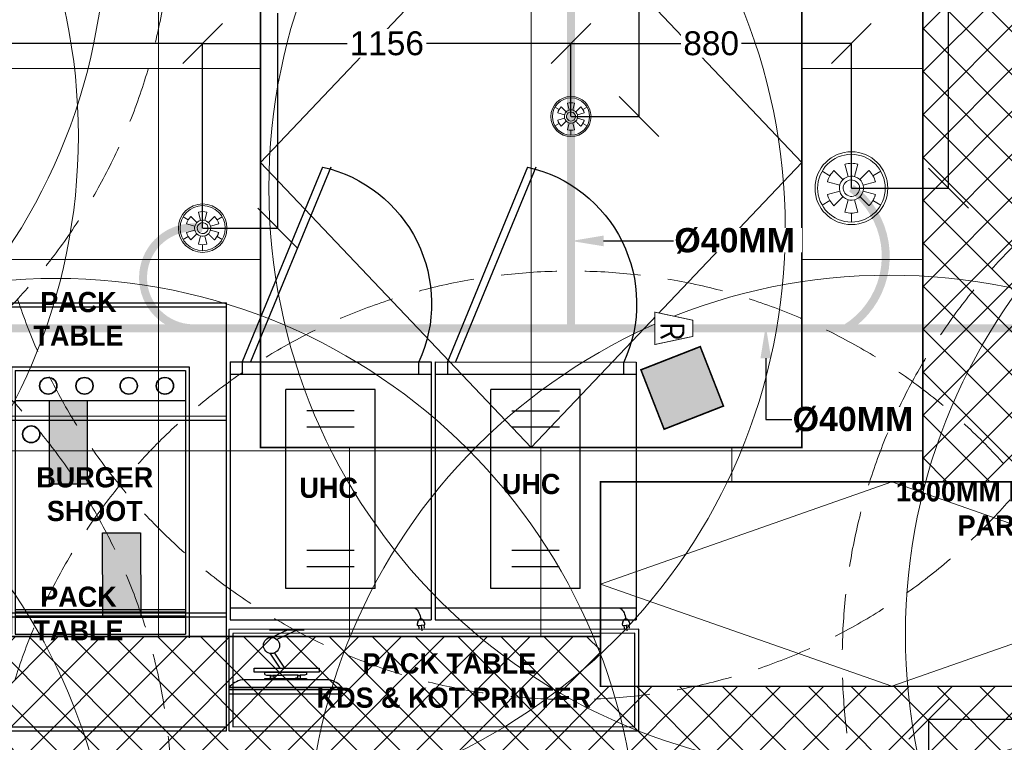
# Model space of a CAD drawing. Header units: millimetres. Extents: x -115221 to 194496, y -122556 to 375476.
# Tile 32 of 169: x 102924 to 106015, y -106040 to -103773. Entities that reach past the tile are written whole.
import ezdxf
from ezdxf import colors
from ezdxf.entities.mleader import LeaderData, LeaderLine
from ezdxf.math import Vec2, Vec3

# ---------------------------------------------------------------- set-up
doc = ezdxf.new("R2010")
doc.units = ezdxf.units.MM
doc.set_wipeout_variables(frame=1)
doc.header["$PDMODE"] = 3
doc.header["$PDSIZE"] = -100
doc.linetypes.add('DASHED', pattern=[0.75, 0.5, -0.25])
doc.linetypes.add('DASHED2', pattern=[0.375, 0.25, -0.125])
for name, color, linetype, lineweight in [('Ceiling', 6, 'Continuous', 13), ('FA-PENDANT SPRINKLER', 210, 'Continuous', 0), ('FA-PENDANT SPRINKLER COVERAGR AREA', 6, 'Continuous', 0), ('FA-SPRINKLER TEXT', 7, 'Continuous', 0), ('FA-UPRIGHT 79 DEG', 104, 'Continuous', 0), ('FA-UPRIGHT 79 DEG COVERAGE AREA', 124, 'Continuous', 0), ('FA-UPRIGHT SPRINKLER', 1, 'Continuous', 0), ('FA-UPRIGHT SPRINKLER COVERAGE AREA', 1, 'Continuous', 0), ('PENDENT SPRINKLER', 6, 'Continuous', 0), ('SPRINKLER DIM', 5, 'Continuous', 0), ('SPRINKLER FLEXIBLE PIPE', 5, 'Continuous', 0), ('SPRINKLER PIPE', 1, 'Continuous', 0)]:
    doc.layers.add(name, color=color, linetype=linetype, lineweight=lineweight)
for name, color, linetype in [('FUR R0', 8, 'Continuous'), ('WWDS CEILING', 8, 'Continuous'), ('WWDS FURNITURE LAYOUT', 8, 'Continuous')]:
    doc.layers.add(name, color=color, linetype=linetype)
doc.styles.add('Civil Dim', font='isocp.shx', dxfattribs={"height": 6})
doc.styles.add('har', font='GOTHICB.TTF')
doc.styles.get("Standard").update_dxf_attribs({"font": 'arial.ttf'})
doc.dimstyles.new('PLU DIM', dxfattribs={"dimtxt": 75, "dimasz": 125, "dimexe": 0.1, "dimexo": 0.1, "dimgap": 0.09, "dimtad": 0, "dimtoh": 1, "dimdec": 0, "dimzin": 0, "dimdsep": 46, "dimtxsty": 'Standard', "dimblk": 'OBLIQUE', "dimcen": 0.09, "dimclrd": 150, "dimclre": 150, "dimclrt": 1, "dimadec": 0, "dimazin": 0, "dimtfac": 1, "dimtdec": 0, "dimtofl": 0, "dimtmove": 1, "dimatfit": 3, "dimldrblk": 'OBLIQUE', "dimfxl": 1, "dimtfill": 1, "dimfrac": 1, "dimtolj": 1, "dimtzin": 0, "dimarcsym": 0})
pattern_1 = [(45, (-1707285.6, -2853039.39), (-67.351921, 67.351921), []), (135, (-1707285.6, -2853039.39), (-67.351921, -67.351921), [])]

# ---------------------------------------------------------------- blocks, each defined once
blk = doc.blocks.new('Hot Hold')
at = {"layer": 'FUR R0'}
for p, q in [((595.4, 16.2), (597.2, 34.2)), ((0, -802.7), (0, 0)), ((0, 0), (625.7, 0)), ((583.1, 17.5), (606.8, 15)), ((587.2, 17.1), (588.3, 27.1)), ((603.5, 15.4), (604.6, 25.5)), ((625.7, -802.7), (625.7, 0)), ((0, -37.9), (625.7, -37.9)), ((173.8, -98), (173.8, -717.4)), ((451.9, -98), (173.8, -98)), ((451.9, -98), (451.9, -717.4)), ((386.7, -165.1), (238.6, -165.1)), ((386.7, -215.6), (238.6, -215.6)), ((386.7, -599.7), (238.6, -599.7)), ((386.7, -650.2), (238.6, -650.2)), ((451.9, -717.4), (173.8, -717.4)), ((0, -764.8), (625.7, -764.8)), ((37.9, -802.7), (37.9, -764.8)), ((587.8, -764.8), (587.8, -802.7)), ((0, -802.7), (625.7, -802.7)), ((287.9, -1409.4), (37.9, -802.7)), ((313.2, -1409.4), (63.2, -802.7))]:
    blk.add_line(p, q, dxfattribs=at)
blk.add_lwpolyline([(606.8, 15, -0.063324), (605.1, 7.6, -0.07639), (602, 2, -0.107132), (597.4, -1.9, -0.14755), (593, -2.7, -0.14755), (588.9, -1, -0.107132), (585.2, 3.7, -0.07639), (583.3, 9.8, -0.063324), (583.1, 17.5, -0.063324)], format="xyb", dxfattribs=at)
for centre, radius, start, end in [((548.5, -2.3), 44.5, 306.852, 359.4417), ((191.3, -984.2), 436.1, 282.7991, 24.6016)]:
    blk.add_arc(centre, radius, start, end, dxfattribs=at)
blk = doc.blocks.new('wW')
at = {"layer": 'FUR R0'}
h = blk.add_hatch(color=256, dxfattribs=at)
h.dxf.hatch_style = 1
h.paths.add_polyline_path([(31531.51, -4490.81), (31536.21, -4490.81), (31536.21, -4501.19), (31531.51, -4501.19)])
h = blk.add_hatch(color=256, dxfattribs=at)
h.dxf.hatch_style = 1
h.paths.add_polyline_path([(31538.11, -4507.21), (31542.82, -4507.21), (31542.82, -4517.58), (31538.11, -4517.58)])
for p, q in [((31519.4, -4478.73), (31519.4, -4531.72)), ((31553.45, -4531.72), (31553.45, -4478.73)), ((31526.83, -4486.66), (31548.83, -4486.66)), ((31526.83, -4486.66), (31526.83, -4519.74)), ((31527.28, -4487.12), (31548.38, -4487.12)), ((31527.28, -4487.12), (31527.28, -4519.76)), ((31548.38, -4487.12), (31548.38, -4519.76)), ((31548.83, -4486.66), (31548.83, -4520.21)), ((31548.83, -4487.12), (31548.83, -4519.76)), ((31527.28, -4490.81), (31548.38, -4490.81)), ((31527.28, -4516.69), (31548.38, -4516.69)), ((31527.28, -4517.01), (31548.38, -4517.01)), ((31527.28, -4517.47), (31548.38, -4517.47)), ((31527.28, -4517.67), (31548.38, -4517.67)), ((31527.28, -4519.76), (31548.38, -4519.76))]:
    blk.add_line(p, q, dxfattribs=at)
for points in [[(31553.45, -4493.29), (31519.4, -4493.29), (31519.4, -4478.73), (31553.45, -4478.73)], [(31553.45, -4492.79), (31519.9, -4492.79), (31519.9, -4479.23), (31553.45, -4479.23)], [(31553.45, -4517.17), (31519.4, -4517.17), (31519.4, -4531.72), (31553.45, -4531.72)], [(31553.45, -4517.67), (31519.81, -4517.67), (31519.81, -4531.22), (31553.45, -4531.22)]]:
    blk.add_lwpolyline(points, dxfattribs=at)
for points in [[(31526.83, -4519.74), (31524.94, -4519.74), (31524.94, -4488.92), (31526.83, -4488.92)], [(31531.51, -4490.81), (31536.21, -4490.81), (31536.21, -4501.19), (31531.51, -4501.19)], [(31538.11, -4507.21), (31542.82, -4507.21), (31542.82, -4517.58), (31538.11, -4517.58)]]:
    blk.add_lwpolyline(points, close=True, dxfattribs=at)
for centre, radius in [((31531.37, -4489.01), 1.07), ((31531.37, -4489.01), 1.03), ((31535.86, -4489.01), 1.07), ((31535.86, -4489.01), 1.03), ((31541.34, -4489.01), 1.07), ((31541.34, -4489.01), 1.03), ((31545.83, -4489.01), 1.07), ((31545.83, -4489.01), 1.03), ((31529.26, -4495.01), 1.07), ((31529.26, -4495.01), 1.03)]:
    blk.add_circle(centre, radius, dxfattribs=at)
at = {"layer": 'FUR R0', "char_height": 2.5, "attachment_point": 9, "style": 'har'}
for s, insert, width in [('\\pxqc;{\\fCentury Gothic|b1|i0|c0|p34;\\C0;PACK TABLE}', (31544.93, -4484.05, 0), 19.6341), ('\\pxqc;{\\fCentury Gothic|b1|i0|c0|p34;BURGER SHOOT}', (31549.89, -4505.79, 0), 25.512), ('\\pxqc;{\\fCentury Gothic|b1|i0|c0|p34;\\C0;PACK TABLE}', (31544.93, -4520.54, 0), 19.6341)]:
    blk.add_mtext(s, dxfattribs=dict(at, insert=insert, width=width))
blk = doc.blocks.new('sd sd fsd')
at = {"layer": 'FUR R0'}
for p, q in [((-562151.56, -31360.39), (-562165.56, -31360.39)), ((-562165.56, -31360.39), (-562165.56, -31360.93)), ((-562151.56, -31360.93), (-562165.56, -31360.93)), ((-562165.56, -31360.93), (-562165.56, -31361.2)), ((-562165.56, -31360.93), (-562151.56, -31360.93)), ((-562151.56, -31360.93), (-562151.56, -31360.39)), ((-562151.56, -31361.2), (-562151.56, -31360.93)), ((-562165.56, -31361.2), (-562151.56, -31361.2)), ((-562163.95, -31362.14), (-562153.18, -31362.14)), ((-562161.15, -31362.14), (-562155.98, -31362.14)), ((-562161.15, -31362.3), (-562161.15, -31362.14)), ((-562155.98, -31362.14), (-562155.98, -31362.3)), ((-562162.7, -31363.08), (-562154.7, -31363.08)), ((-562162.7, -31363.58), (-562162.7, -31363.08)), ((-562155.98, -31362.3), (-562161.15, -31362.3)), ((-562161.15, -31362.79), (-562160.92, -31362.73)), ((-562161.15, -31363.08), (-562161.15, -31362.79)), ((-562155.98, -31363.08), (-562161.15, -31363.08)), ((-562160.92, -31362.73), (-562160.37, -31362.73)), ((-562160.42, -31362.3), (-562160.42, -31362.71)), ((-562159.79, -31362.3), (-562160.42, -31362.3)), ((-562160.42, -31362.71), (-562160.38, -31362.71)), ((-562160.38, -31362.66), (-562160.38, -31362.61)), ((-562160.38, -31362.61), (-562160.1, -31362.61)), ((-562160.31, -31362.66), (-562160.38, -31362.66)), ((-562160.38, -31362.71), (-562160.38, -31362.67)), ((-562160.38, -31362.67), (-562160.31, -31362.67)), ((-562160.37, -31362.65), (-562160.37, -31362.62)), ((-562160.37, -31362.62), (-562160.11, -31362.62)), ((-562160.3, -31362.65), (-562160.37, -31362.65)), ((-562160.37, -31362.73), (-562160.37, -31362.68)), ((-562160.37, -31362.68), (-562160.3, -31362.68)), ((-562160.31, -31362.67), (-562160.31, -31362.66)), ((-562160.3, -31362.68), (-562160.3, -31362.65)), ((-562160.11, -31362.65), (-562160.16, -31362.65)), ((-562160.16, -31362.65), (-562160.16, -31362.68)), ((-562160.16, -31362.68), (-562160.11, -31362.68)), ((-562160.1, -31362.66), (-562160.15, -31362.66)), ((-562160.15, -31362.66), (-562160.15, -31362.67)), ((-562160.15, -31362.67), (-562160.1, -31362.67)), ((-562160.11, -31362.62), (-562160.11, -31362.65)), ((-562160.11, -31362.68), (-562160.11, -31362.73)), ((-562160.11, -31362.73), (-562158.31, -31362.73)), ((-562160.1, -31362.61), (-562160.1, -31362.66)), ((-562160.1, -31362.67), (-562160.1, -31362.72)), ((-562160.1, -31362.72), (-562160.02, -31362.72)), ((-562160.02, -31362.72), (-562160.02, -31362.34)), ((-562160.02, -31362.34), (-562159.79, -31362.34)), ((-562159.79, -31362.34), (-562159.79, -31362.3)), ((-562157.01, -31362.73), (-562158.27, -31362.73)), ((-562157.33, -31362.34), (-562157.33, -31362.3)), ((-562157.33, -31362.3), (-562156.7, -31362.3)), ((-562157.11, -31362.34), (-562157.33, -31362.34)), ((-562157.11, -31362.72), (-562157.11, -31362.34)), ((-562157.02, -31362.72), (-562157.11, -31362.72)), ((-562156.74, -31362.61), (-562157.02, -31362.61)), ((-562157.02, -31362.61), (-562157.02, -31362.66)), ((-562157.02, -31362.66), (-562156.97, -31362.66)), ((-562156.97, -31362.67), (-562157.02, -31362.67)), ((-562157.02, -31362.67), (-562157.02, -31362.72)), ((-562156.75, -31362.62), (-562157.01, -31362.62)), ((-562157.01, -31362.62), (-562157.01, -31362.65)), ((-562157.01, -31362.65), (-562156.96, -31362.65)), ((-562156.96, -31362.68), (-562157.01, -31362.68)), ((-562157.01, -31362.68), (-562157.01, -31362.73)), ((-562156.97, -31362.66), (-562156.97, -31362.67)), ((-562156.96, -31362.65), (-562156.96, -31362.68)), ((-562156.82, -31362.68), (-562156.82, -31362.65)), ((-562156.82, -31362.65), (-562156.75, -31362.65)), ((-562156.75, -31362.68), (-562156.82, -31362.68)), ((-562156.81, -31362.67), (-562156.81, -31362.66)), ((-562156.81, -31362.66), (-562156.74, -31362.66)), ((-562156.74, -31362.67), (-562156.81, -31362.67)), ((-562156.75, -31362.65), (-562156.75, -31362.62)), ((-562156.75, -31362.73), (-562156.75, -31362.68)), ((-562156.21, -31362.73), (-562156.75, -31362.73)), ((-562156.74, -31362.66), (-562156.74, -31362.61)), ((-562156.74, -31362.71), (-562156.74, -31362.67)), ((-562156.7, -31362.71), (-562156.74, -31362.71)), ((-562156.7, -31362.3), (-562156.7, -31362.71)), ((-562155.98, -31362.79), (-562156.21, -31362.73)), ((-562155.98, -31362.79), (-562155.98, -31363.08)), ((-562154.7, -31363.08), (-562154.7, -31363.58)), ((-562154.7, -31363.58), (-562162.7, -31363.58)), ((-562157.18, -31365.44), (-562158.44, -31363.58)), ((-562156.6, -31365.41), (-562157.84, -31363.58)), ((-562159.94, -31368.27), (-562157.48, -31367.13)), ((-562158.75, -31368.27), (-562156.83, -31367.38)), ((-562160.86, -31368.27), (-562156.56, -31368.27)), ((-562160.86, -31368.27), (-562156.56, -31368.27))]:
    blk.add_line(p, q, dxfattribs=at)
blk.add_circle((-562156.82, -31366.38), 1, dxfattribs=at)
for centre, start, end in [((-562163.28, -31359.15), 221.9552, 257.5319), ((-562153.84, -31359.15), 282.4681, 318.0448)]:
    blk.add_arc(centre, 3.06, start, end, dxfattribs=at)
blk = doc.blocks.new('FUR R0')
at = {"layer": 'WWDS FURNITURE LAYOUT'}
h = blk.add_hatch(color=8, dxfattribs=at)
h.dxf.hatch_style = 1
h.paths.add_polyline_path([(-4054.7, -3188.9), (-4240.9, -3261.7), (-4313.7, -3075.4), (-4127.5, -3002.6)])
at = {"layer": 'WWDS FURNITURE LAYOUT', "color": 8, "lineweight": 70, "const_width": 5}
blk.add_lwpolyline([(-4054.7, -3188.9), (-4240.9, -3261.7), (-4313.7, -3075.4), (-4127.5, -3002.6)], close=True, dxfattribs=at)
at = {"layer": 'WWDS FURNITURE LAYOUT', "color": 8}
for points in [[(-4320.5, -3889.4), (-5607.2, -3889.5), (-5607.2, -4207.7), (-4320.4, -4207.5)], [(-4333.1, -3902), (-5594.5, -3902.2), (-5594.5, -4195), (-4333.1, -4194.8)]]:
    blk.add_lwpolyline(points, close=True, dxfattribs=at)
at = {"layer": 'WWDS FURNITURE LAYOUT', "color": 8, "linetype": 'Continuous', "lineweight": 25, "extrusion": (0, 0, -1), "xscale": 1.007964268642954, "yscale": 1.007964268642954, "zscale": -1.007964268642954, "rotation": 180.0080398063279}
for p in [(5603.4, -3859.8), (4959.7, -3859.9)]:
    blk.add_blockref('Hot Hold', p, dxfattribs=at)
at = {"layer": 'WWDS FURNITURE LAYOUT', "color": 8}
for name, p, xscale, yscale, zscale, rotation in [('wW', (-804985, 110483.9), 25.33333333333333, 25.33333333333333, 25.33333333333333, 0.008039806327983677), ('sd sd fsd', (-14284256.8, -800646.1, 0), 25.4, 25.4, 25.4, 180)]:
    blk.add_blockref(name, p, dxfattribs=dict(at, xscale=xscale, yscale=yscale, zscale=zscale, rotation=rotation))
at = {"layer": 'WWDS FURNITURE LAYOUT', "color": 8, "style": 'har'}
for s, height, rotation, p in [('UHC', 63.33, 359.992, (-5385.8, -3477, 0)), ('UHC', 63.33, 359.992, (-4750, -3465.1, 0)), ('1800MM HT. SS', 63.333, 0.008, (-3513.1, -3488.2, 0)), ('PARTITION', 63.33, 0.008, (-3319.6, -3595.3, 0)), ('PACK TABLE', 63.33, 0.008, (-5188, -4028.2)), ('KDS & KOT PRINTER', 63.333, 0.008, (-5331.7, -4135.4))]:
    blk.add_text(s, height=height, rotation=rotation, dxfattribs=at).set_placement(p)
blk = doc.blocks.new('A$C2c19c177')
at = {"layer": 'Ceiling', "transparency": 33554687}
h = blk.add_hatch(dxfattribs=at)
h.set_pattern_fill('ANSI37', color=8, scale=30)
h.set_pattern_definition(pattern_1)
h.paths.add_polyline_path([(-1855.7, -2778.3), (-3629, -2778.2), (-3629, -6476.6), (-2811.3, -6476), (-2811.5, -6379.4), (-3308.9, -6379.4), (-3309.7, -3084.9), (-1855.7, -3085)])
h = blk.add_hatch(dxfattribs=at)
h.set_pattern_fill('ANSI37', color=8, scale=30)
h.set_pattern_definition(pattern_1)
h.paths.add_polyline_path([(-5757.4, -7518.1), (-5557.4, -7518.1), (-5557.4, -7717.3), (-5757.4, -7717.3)], flags=16)
h.paths.add_polyline_path([(-7393.6, -8339.7), (-7393.6, -7382.6), (-7375.6, -7382.6), (-7375.6, -6961.9), (-4640.9, -6961.9), (-4640.9, -7118.1), (-2811.5, -7118.1), (-2811.5, -6379.3), (-150, -6379.4), (-150, -6401.3), (-3187.9, -8950.4), (-3610, -8950.5), (-3610, -8339.7)])
at = {"layer": 'Ceiling', "color": 8, "linetype": 'Continuous', "transparency": 33554610}
for p, q in [((-6028.4, -4107.1), (-6028.4, -6961.9)), ((-5707.7, -5179.7), (-8876, -5179.7)), ((-3629, -5179.7), (-4008.9, -5179.7)), ((-5707.7, -5779.7), (-7154.8, -5779.7)), ((-3629, -5779.7), (-4008.9, -5779.7)), ((-3629, -6379.7), (-7374.2, -6379.7)), ((-5428.4, -6368.9), (-5428.4, -6961.9)), ((-4828.4, -6368.9), (-4828.4, -6961.9)), ((-4228.4, -6368.9), (-4228.4, -6476.6))]:
    blk.add_line(p, q, dxfattribs=at)
at = {"layer": 'Ceiling', "color": 8, "const_width": 5}
blk.add_lwpolyline([(-1855.7, -2778.3), (-3629, -2778.1), (-3629, -6476.6), (-4640.9, -6476.6), (-4640.9, -6961.9), (-7375.6, -6961.9)], dxfattribs=at)
at = {"layer": 'Ceiling', "color": 8, "transparency": 33554687}
for points, const_width in [([(-1855.7, -2778.3), (-3629, -2778.2), (-3629, -6476.6), (-2811.3, -6476.6), (-2811.5, -6379.4), (-3309.4, -6379.4), (-3309.7, -3084.9), (-1855.7, -3085)], 1), ([(-7393.6, -8339.7), (-7393.6, -7382.6), (-7375.6, -7382.6), (-7375.6, -6961.9), (-4640.9, -6961.9), (-4640.9, -7118.1), (-2811.5, -7118.1), (-2811.5, -6379.3), (-150, -6379.4), (-150, -6401.3), (-3187.9, -8950.4), (-3610, -8950.5), (-3610, -8339.7)], 5)]:
    blk.add_lwpolyline(points, close=True, dxfattribs=dict(at, const_width=const_width))
at = {"layer": 'Ceiling', "color": 8, "const_width": 5}
blk.add_lwpolyline([(-5707.7, -6368.9), (-4008.9, -6368.9), (-4008.9, -4579.8), (-5707.7, -4579.8)], close=True, dxfattribs=at)
at = {"layer": 'Ceiling', "color": 8}
for points in [[(-4858.3, -4579.8), (-5707.7, -5474.4), (-4858.3, -6368.9)], [(-4858.3, -4579.8), (-4008.9, -5474.4), (-4858.3, -6368.9)], [(-4858.3, -4579.8), (-4858.3, -6368.9)], [(-4640.9, -6797.4), (-3726.1, -6476.6), (-2811.5, -6797.4)], [(-4640.9, -6797.4), (-3726.1, -7118.1), (-2811.5, -6797.4)]]:
    blk.add_lwpolyline(points, dxfattribs=at)
at = {"layer": 'Ceiling', "color": 8, "const_width": 5, "elevation": 0}
blk.add_lwpolyline([(-4640.9, -6476.6), (-2811.3, -6476.6), (-2811.3, -7118.1), (-4640.9, -7118.1)], close=True, dxfattribs=at)
blk = doc.blocks.new('UPRIGHT SPRINKLER')
at = {"color": 1}
for p, q in [((-0.21, 0.79), (-0.44, 1.64)), ((0, 1.69), (0, 2.31)), ((0.44, 1.64), (0.21, 0.79)), ((-1.47, 0.85), (-2, 1.15)), ((-0.79, 0.21), (-1.64, 0.44)), ((-0.58, 0.58), (-1.2, 1.2)), ((1.2, 1.2), (0.58, 0.58)), ((1.64, 0.44), (0.79, 0.21)), ((1.47, 0.85), (2, 1.15)), ((-1.47, -0.85), (-2, -1.15)), ((-0.79, -0.21), (-1.64, -0.44)), ((-0.58, -0.58), (-1.2, -1.2)), ((-0.21, -0.79), (-0.44, -1.64)), ((0.44, -1.64), (0.21, -0.79)), ((1.64, -0.44), (0.79, -0.21)), ((1.47, -0.85), (2, -1.15)), ((0, -1.69), (0, -2.31))]:
    blk.add_line(p, q, dxfattribs=at)
for radius in [2.48, 2.3]:
    blk.add_circle((0, 0), radius, dxfattribs=at)
at = {"color": 1, "extrusion": (0, 0, -1)}
for major_axis, start_param, end_param in [((-1.47, 0.85), 0.785398, 1.308997), ((-1.47, 0.85), 6.021386, 6.544985), ((-0.711, 0.411), 1.570796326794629, 7.853981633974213), ((-0.485, 0.28), 1.570796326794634, 7.853981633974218), ((-1.47, 0.85), 1.832596, 2.356194), ((0.85, 1.47), 3.403392, 3.926991), ((0.85, 1.47), 2.356194, 2.879793)]:
    blk.add_ellipse((0, 0), major_axis=major_axis, ratio=1, start_param=start_param, end_param=end_param, dxfattribs=at)
at = {"color": 1}
blk.add_rational_spline([(1.64, -0.44), (1.52, -0.88), (1.2, -1.2), (0.89, -0.89), (0.58, -0.58)], [1, 0.965925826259, 1, 1, 1], degree=2, knots=[0, 0, 0, 0.523599, 0.523599, 1.523599, 1.523599, 1.523599], dxfattribs=at)
blk = doc.blocks.new('US')
at = {"layer": 'FA-UPRIGHT SPRINKLER COVERAGE AREA', "color": 1, "linetype": 'DASHED2', "ltscale": 700}
blk.add_circle((0, 0), 1828.8, dxfattribs=at)
at = {"layer": 'FA-UPRIGHT SPRINKLER', "color": 4, "xscale": 25.4, "yscale": 25.4, "zscale": 25.4}
blk.add_blockref('UPRIGHT SPRINKLER', (0, 0), dxfattribs=at)
blk = doc.blocks.new('A$C3F5C5B28')
at = {"layer": 'FA-PENDANT SPRINKLER'}
for p, q in [((0, 2.73), (0, 3.72)), ((-2.37, 1.37), (-3.22, 1.86)), ((-0.94, 0.94), (-1.93, 1.93)), ((-0.34, 1.28), (-0.71, 2.64)), ((0.71, 2.64), (0.34, 1.28)), ((1.93, 1.93), (0.94, 0.94)), ((2.37, 1.37), (3.22, 1.86)), ((-1.28, 0.34), (-2.64, 0.71)), ((2.64, 0.71), (1.28, 0.34)), ((-2.37, -1.37), (-3.22, -1.86)), ((-1.28, -0.34), (-2.64, -0.71)), ((-0.94, -0.94), (-1.93, -1.93)), ((-0.34, -1.28), (-0.71, -2.64)), ((0.71, -2.64), (0.34, -1.28)), ((2.64, -0.71), (1.28, -0.34)), ((2.37, -1.37), (3.22, -1.86)), ((0, -2.73), (0, -3.72))]:
    blk.add_line(p, q, dxfattribs=at)
at = {"layer": 'FA-PENDANT SPRINKLER', "ltscale": 50}
for radius in [4, 3.72]:
    blk.add_circle((0, 0), radius, dxfattribs=at)
at = {"layer": 'FA-PENDANT SPRINKLER', "extrusion": (0, 0, -1)}
for major_axis, start_param, end_param in [((-2.37, 1.37), 6.021386, 6.544985), ((-2.37, 1.37), 0.785398, 1.308997), ((-2.37, 1.37), 1.832596, 2.356194), ((-1.15, 0.66), 1.570796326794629, 7.853981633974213), ((-0.782, 0.452), 1.570796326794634, 7.853981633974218), ((1.37, 2.37), 3.403392, 3.926991), ((1.37, 2.37), 2.356194, 2.879793)]:
    blk.add_ellipse((0, 0), major_axis=major_axis, ratio=1, start_param=start_param, end_param=end_param, dxfattribs=at)
at = {"layer": 'FA-PENDANT SPRINKLER'}
blk.add_rational_spline([(2.64, -0.71), (2.45, -1.41), (1.93, -1.93), (1.43, -1.43), (0.94, -0.94)], [1, 0.965925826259, 1, 1, 1], degree=2, knots=[0, 0, 0, 0.523599, 0.523599, 1.523599, 1.523599, 1.523599], dxfattribs=at)
blk = doc.blocks.new('pen')
at = {"layer": 'FA-PENDANT SPRINKLER', "xscale": 0.75, "yscale": 0.75, "zscale": 0.75}
blk.add_blockref('A$C3F5C5B28', (45602.33, -38877.25), dxfattribs=at)
blk = doc.blocks.new('PENDENT SPRINKLER BELOW')
at = {"layer": 'FA-PENDANT SPRINKLER COVERAGR AREA', "color": 6, "ltscale": 22}
blk.add_circle((0, 0), 72, dxfattribs=at)
at = {"layer": 'FA-PENDANT SPRINKLER'}
blk.add_blockref('pen', (-45602.33, 38877.25), dxfattribs=at)
blk = doc.blocks.new('78degree')
at = {"layer": 'FA-UPRIGHT 79 DEG', "color": 94}
for p, q in [((225201.21, -66064.06), (225201.21, -66062.95)), ((225200.82, -66065.7), (225200.41, -66064.17)), ((225202, -66064.17), (225201.59, -66065.7)), ((225198.55, -66065.6), (225197.58, -66065.04)), ((225200.15, -66066.08), (225199.03, -66064.96)), ((225203.38, -66064.96), (225202.26, -66066.08)), ((225203.87, -66065.6), (225204.83, -66065.04)), ((225199.77, -66066.75), (225198.24, -66066.34)), ((225204.18, -66066.34), (225202.65, -66066.75)), ((225199.77, -66067.52), (225198.24, -66067.93)), ((225200.15, -66068.19), (225199.03, -66069.31)), ((225204.18, -66067.93), (225202.65, -66067.52)), ((225198.55, -66068.67), (225197.58, -66069.23)), ((225200.82, -66068.58), (225200.41, -66070.1)), ((225202, -66070.1), (225201.59, -66068.58)), ((225203.87, -66068.67), (225204.83, -66069.23)), ((225201.21, -66070.21), (225201.21, -66071.33))]:
    blk.add_line(p, q, dxfattribs=at)
at = {"layer": 'FA-UPRIGHT 79 DEG', "color": 94, "ltscale": 50}
for radius in [4.5, 4.18]:
    blk.add_circle((225201.21, -66067.14), radius, dxfattribs=at)
at = {"layer": 'FA-UPRIGHT 79 DEG', "color": 94, "extrusion": (0, 0, -1)}
for major_axis, start_param, end_param in [((-2.66, 1.54), 0.785398, 1.308997), ((-2.66, 1.54), 6.021386, 6.544985), ((-1.29, 0.74), 1.570796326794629, 7.853981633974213), ((-0.88, 0.508), 1.570796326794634, 7.853981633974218), ((-2.66, 1.54), 1.832596, 2.356194), ((1.54, 2.66), 3.403392, 3.926991), ((1.54, 2.66), 2.356194, 2.879793)]:
    blk.add_ellipse((225201.21, -66067.14), major_axis=major_axis, ratio=1, start_param=start_param, end_param=end_param, dxfattribs=at)
at = {"layer": 'FA-UPRIGHT 79 DEG', "color": 94}
blk.add_rational_spline([(225204.18, -66067.93), (225203.96, -66068.73), (225203.38, -66069.31), (225202.82, -66068.75), (225202.26, -66068.19)], [1, 0.965925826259, 1, 1, 1], degree=2, knots=[0, 0, 0, 0.523599, 0.523599, 1.523599, 1.523599, 1.523599], dxfattribs=at)
blk = doc.blocks.new('GS')
at = {"layer": 'FA-UPRIGHT 79 DEG COVERAGE AREA', "color": 94}
blk.add_circle((0.4, -1.5), 1828.8, dxfattribs=at)
at = {"layer": 'FA-UPRIGHT 79 DEG', "linetype": 'Continuous', "xscale": 25.4, "yscale": 25.4, "zscale": 25.4}
blk.add_blockref('78degree', (-5720110.3, 1678103.8), dxfattribs=at)
blk = doc.blocks.new('A$C5D0E0437')
at = {"color": 5}
blk.add_wipeout([(0, -1), (0, 1), (-4.69, 2), (-4.69, -2)], dxfattribs=at)
at = {"layer": 'SPRINKLER PIPE', "const_width": 0.1}
blk.add_lwpolyline([(-4.69, -2), (-4.69, 2), (0, 1), (0, -1)], close=True, dxfattribs=at)
at = {"layer": 'SPRINKLER PIPE', "linetype": 'ByBlock', "insert": (-1.02, 0.75), "char_height": 3, "width": 2.3346, "attachment_point": 1, "rotation": 270, "style": 'Civil Dim'}
blk.add_mtext('R', dxfattribs=at)
blk = doc.blocks.new('_Oblique')
at = {"color": 0, "linetype": 'ByBlock', "lineweight": -2}
blk.add_line((-0.5, -0.5), (0.5, 0.5), dxfattribs=at)
blk = doc.blocks.new('*D519')
at = {"layer": 'Defpoints', "color": 0, "transparency": 16777216}
for p in [(107335.5, -105778.7), (107335.5, -105967.7), (105778.4, -107696.7)]:
    blk.add_point(p, dxfattribs=at)
at = {"layer": 'SPRINKLER DIM', "color": 150, "lineweight": -2, "transparency": 16777216}
for p, q in [((107335.5, -105778.8), (107335.5, -105967.8)), ((105778.4, -107696.6), (105778.4, -105967.6)), ((105778.4, -105967.7), (106448.4, -105967.7)), ((107335.5, -105967.7), (106665.5, -105967.7))]:
    blk.add_line(p, q, dxfattribs=at)
at = {"layer": 'SPRINKLER DIM', "color": 150, "lineweight": -2, "transparency": 16777216, "xscale": 125, "yscale": 125, "zscale": 125, "rotation": 180}
blk.add_blockref('_Oblique', (105778.4, -105967.7), dxfattribs=at)
at = {"layer": 'SPRINKLER DIM', "color": 150, "lineweight": -2, "transparency": 16777216, "xscale": 125, "yscale": 125, "zscale": 125}
blk.add_blockref('_Oblique', (107335.5, -105967.7), dxfattribs=at)
at = {"layer": 'SPRINKLER DIM', "color": 1, "transparency": 16777216, "insert": (106557, -105967.7), "char_height": 75, "attachment_point": 5, "bg_fill": 3, "box_fill_scale": 1.1, "bg_fill_color": 256, "bg_fill_true_color": 13158600, "bg_fill_transparency": 0}
blk.add_mtext('\\A1;1557', dxfattribs=at)
blk = doc.blocks.new('*D543')
at = {"layer": 'Defpoints', "color": 0, "transparency": 16777216}
for p in [(103498.8, -102829.4), (103734.3, -102829.4), (103498.8, -104427.2)]:
    blk.add_point(p, dxfattribs=at)
at = {"layer": 'SPRINKLER DIM', "color": 150, "lineweight": -2, "transparency": 16777216}
for p, q in [((103498.9, -102829.4), (103734.4, -102829.4)), ((103734.3, -102829.4), (103734.3, -103519.7)), ((103734.3, -104427.2), (103734.3, -103736.9)), ((103498.9, -104427.2), (103734.4, -104427.2))]:
    blk.add_line(p, q, dxfattribs=at)
at = {"layer": 'SPRINKLER DIM', "color": 150, "lineweight": -2, "transparency": 16777216, "xscale": 125, "yscale": 125, "zscale": 125}
for p, rotation in [((103734.3, -102829.4), 90), ((103734.3, -104427.2), 270)]:
    blk.add_blockref('_Oblique', p, dxfattribs=dict(at, rotation=rotation))
at = {"layer": 'SPRINKLER DIM', "color": 1, "transparency": 16777216, "insert": (103734.3, -103628.3), "char_height": 75, "attachment_point": 5, "rotation": 90, "bg_fill": 3, "box_fill_scale": 1.1, "bg_fill_color": 256, "bg_fill_true_color": 13158600, "bg_fill_transparency": 0}
blk.add_mtext('\\A1;1598', dxfattribs=at)
blk = doc.blocks.new('*D544')
at = {"layer": 'Defpoints', "color": 0, "transparency": 16777216}
for p in [(101279.8, -103847.8), (101279.8, -104137.4), (103498.8, -104427.2)]:
    blk.add_point(p, dxfattribs=at)
at = {"layer": 'SPRINKLER DIM', "color": 150, "lineweight": -2, "transparency": 16777216}
for p, q in [((101279.8, -104137.3), (101279.8, -103847.7)), ((101279.8, -103847.8), (102276.5, -103847.8)), ((103498.8, -103847.8), (102502.1, -103847.8)), ((103498.8, -104427.1), (103498.8, -103847.7))]:
    blk.add_line(p, q, dxfattribs=at)
at = {"layer": 'SPRINKLER DIM', "color": 150, "lineweight": -2, "transparency": 16777216, "xscale": 125, "yscale": 125, "zscale": 125, "rotation": 180}
blk.add_blockref('_Oblique', (101279.8, -103847.8), dxfattribs=at)
at = {"layer": 'SPRINKLER DIM', "color": 150, "lineweight": -2, "transparency": 16777216, "xscale": 125, "yscale": 125, "zscale": 125}
blk.add_blockref('_Oblique', (103498.8, -103847.8), dxfattribs=at)
at = {"layer": 'SPRINKLER DIM', "color": 1, "transparency": 16777216, "insert": (102389.3, -103847.8), "char_height": 75, "attachment_point": 5, "bg_fill": 3, "box_fill_scale": 1.1, "bg_fill_color": 256, "bg_fill_true_color": 13158600, "bg_fill_transparency": 0}
blk.add_mtext('\\A1;2219', dxfattribs=at)
blk = doc.blocks.new('*D545')
at = {"layer": 'Defpoints', "color": 0, "transparency": 16777216}
for p in [(104655.1, -102829.4), (104868.7, -102829.4), (104655.1, -104077)]:
    blk.add_point(p, dxfattribs=at)
at = {"layer": 'SPRINKLER DIM', "color": 150, "lineweight": -2, "transparency": 16777216}
for p, q in [((104655.2, -102829.4), (104868.8, -102829.4)), ((104868.7, -102829.4), (104868.7, -103344.6)), ((104868.7, -104077), (104868.7, -103561.8)), ((104655.2, -104077), (104868.8, -104077))]:
    blk.add_line(p, q, dxfattribs=at)
at = {"layer": 'SPRINKLER DIM', "color": 150, "lineweight": -2, "transparency": 16777216, "xscale": 125, "yscale": 125, "zscale": 125}
for p, rotation in [((104868.7, -102829.4), 90), ((104868.7, -104077), 270)]:
    blk.add_blockref('_Oblique', p, dxfattribs=dict(at, rotation=rotation))
at = {"layer": 'SPRINKLER DIM', "color": 1, "transparency": 16777216, "insert": (104868.7, -103453.2), "char_height": 75, "attachment_point": 5, "rotation": 90, "bg_fill": 3, "box_fill_scale": 1.1, "bg_fill_color": 256, "bg_fill_true_color": 13158600, "bg_fill_transparency": 0}
blk.add_mtext('\\A1;1248', dxfattribs=at)
blk = doc.blocks.new('*D546')
at = {"layer": 'Defpoints', "color": 0, "transparency": 16777216}
for p in [(103498.8, -103847.7), (104655.1, -104077), (103498.8, -104427.2)]:
    blk.add_point(p, dxfattribs=at)
at = {"layer": 'SPRINKLER DIM', "color": 150, "lineweight": -2, "transparency": 16777216}
for p, q in [((103498.8, -104427.1), (103498.8, -103847.6)), ((103498.8, -103847.7), (103968.4, -103847.7)), ((104655.1, -103847.7), (104185.4, -103847.7)), ((104655.1, -104076.9), (104655.1, -103847.6))]:
    blk.add_line(p, q, dxfattribs=at)
at = {"layer": 'SPRINKLER DIM', "color": 150, "lineweight": -2, "transparency": 16777216, "xscale": 125, "yscale": 125, "zscale": 125, "rotation": 180}
blk.add_blockref('_Oblique', (103498.8, -103847.7), dxfattribs=at)
at = {"layer": 'SPRINKLER DIM', "color": 150, "lineweight": -2, "transparency": 16777216, "xscale": 125, "yscale": 125, "zscale": 125}
blk.add_blockref('_Oblique', (104655.1, -103847.7), dxfattribs=at)
at = {"layer": 'SPRINKLER DIM', "color": 1, "transparency": 16777216, "insert": (104076.9, -103847.7), "char_height": 75, "attachment_point": 5, "bg_fill": 3, "box_fill_scale": 1.1, "bg_fill_color": 256, "bg_fill_true_color": 13158600, "bg_fill_transparency": 0}
blk.add_mtext('\\A1;1156', dxfattribs=at)
blk = doc.blocks.new('*D547')
at = {"layer": 'Defpoints', "color": 0, "transparency": 16777216}
for p in [(104655.1, -103847.7), (104655.1, -104077), (105535.5, -104301.7)]:
    blk.add_point(p, dxfattribs=at)
at = {"layer": 'SPRINKLER DIM', "color": 150, "lineweight": -2, "transparency": 16777216}
for p, q in [((104655.1, -104076.9), (104655.1, -103847.6)), ((104655.1, -103847.7), (105012.4, -103847.7)), ((105535.5, -103847.7), (105178.2, -103847.7)), ((105535.5, -104301.6), (105535.5, -103847.6))]:
    blk.add_line(p, q, dxfattribs=at)
at = {"layer": 'SPRINKLER DIM', "color": 150, "lineweight": -2, "transparency": 16777216, "xscale": 125, "yscale": 125, "zscale": 125, "rotation": 180}
blk.add_blockref('_Oblique', (104655.1, -103847.7), dxfattribs=at)
at = {"layer": 'SPRINKLER DIM', "color": 150, "lineweight": -2, "transparency": 16777216, "xscale": 125, "yscale": 125, "zscale": 125}
blk.add_blockref('_Oblique', (105535.5, -103847.7), dxfattribs=at)
at = {"layer": 'SPRINKLER DIM', "color": 1, "transparency": 16777216, "insert": (105095.3, -103847.7), "char_height": 75, "attachment_point": 5, "bg_fill": 3, "box_fill_scale": 1.1, "bg_fill_color": 256, "bg_fill_true_color": 13158600, "bg_fill_transparency": 0}
blk.add_mtext('\\A1;880', dxfattribs=at)
blk = doc.blocks.new('*D548')
at = {"layer": 'Defpoints', "color": 0, "transparency": 16777216}
for p in [(105535.5, -102829.4), (105840.4, -102829.4), (105535.5, -104301.7)]:
    blk.add_point(p, dxfattribs=at)
at = {"layer": 'SPRINKLER DIM', "color": 150, "lineweight": -2, "transparency": 16777216}
for p, q in [((105535.6, -102829.4), (105840.5, -102829.4)), ((105840.4, -102829.4), (105840.4, -103457.4)), ((105840.4, -104301.7), (105840.4, -103673.7)), ((105535.6, -104301.7), (105840.5, -104301.7))]:
    blk.add_line(p, q, dxfattribs=at)
at = {"layer": 'SPRINKLER DIM', "color": 150, "lineweight": -2, "transparency": 16777216, "xscale": 125, "yscale": 125, "zscale": 125}
for p, rotation in [((105840.4, -102829.4), 90), ((105840.4, -104301.7), 270)]:
    blk.add_blockref('_Oblique', p, dxfattribs=dict(at, rotation=rotation))
at = {"layer": 'SPRINKLER DIM', "color": 1, "transparency": 16777216, "insert": (105840.4, -103565.5), "char_height": 75, "attachment_point": 5, "rotation": 90, "bg_fill": 3, "box_fill_scale": 1.1, "bg_fill_color": 256, "bg_fill_true_color": 13158600, "bg_fill_transparency": 0}
blk.add_mtext('\\A1;1472', dxfattribs=at)

msp = doc.modelspace()

# ---------------------------------------------------------------- linework, layer by layer
at = {"layer": 'SPRINKLER FLEXIBLE PIPE', "color": 5, "linetype": 'DASHED', "ltscale": 100, "const_width": 25}
for points in [[(105535.5, -104301.7, -0.529488), (105518, -104741.4)], [(103466.7, -104741.4, -1.084215), (103498.8, -104427.2)]]:
    msp.add_lwpolyline(points, format="xyb", dxfattribs=at)
at = {"layer": 'SPRINKLER PIPE', "const_width": 25.4}
for points in [[(104655.1, -101368.8), (104655.1, -104741.4)], [(108471.7, -104741.4), (100614.7, -104741.4), (100614.7, -106756.5)]]:
    msp.add_lwpolyline(points, dxfattribs=at)

# ---------------------------------------------------------------- block references
at = {"layer": 'FA-UPRIGHT 79 DEG'}
for p in [(101279.4, -104136), (105535.1, -104300.2)]:
    msp.add_blockref('GS', p, dxfattribs=at)
at = {"layer": 'FA-UPRIGHT SPRINKLER'}
for p in [(101573.3, -103410), (104655.1, -104077), (107335.5, -105778.7), (101573.3, -106225.6), (104655.1, -106390.5)]:
    msp.add_blockref('US', p, dxfattribs=at)
at = {"layer": 'PENDENT SPRINKLER', "color": 4, "xscale": 25.4, "yscale": 25.4, "zscale": 25.4}
for p in [(101365.7, -103477.5), (103498.8, -104427.2), (107533.9, -105702.3), (103037.9, -106413.8), (105653.9, -106403.4), (101392.7, -106598.1)]:
    msp.add_blockref('PENDENT SPRINKLER BELOW', p, dxfattribs=at)
at = {"layer": 'WWDS CEILING'}
msp.add_blockref('A$C2c19c177', (109388.5, -98746.3), dxfattribs=at)
at = {"layer": 'WWDS FURNITURE LAYOUT'}
msp.add_blockref('FUR R0', (109188.4, -101796.2), dxfattribs=at)

# ---------------------------------------------------------------- next in the draw order: block references
at = {"layer": 'SPRINKLER PIPE', "xscale": 25.4, "yscale": 25.4, "zscale": 25.4}
msp.add_blockref('A$C5D0E0437', (105037.6, -104741.4), dxfattribs=at)

# ---------------------------------------------------------------- next in the draw order: dimensions: what is measured, and where the dimension line sits
at = {"layer": 'SPRINKLER DIM'}
for base, p1, p2, picture, middle in [((103734.3, -102829.4), (103498.8, -104427.2), (103498.8, -102829.4), '*D543', (103734.3, -103628.3)), ((104868.7, -102829.4), (104655.1, -104077), (104655.1, -102829.4), '*D545', (104868.7, -103453.2))]:
    dim = msp.add_linear_dim(base=base, p1=p1, p2=p2, angle=90, dimstyle='PLU DIM', dxfattribs=at)
    dim.commit()
    dim.dimension.update_dxf_attribs({"geometry": picture, "text_midpoint": middle})
dim = msp.add_linear_dim(base=(107335.5, -105967.7), p1=(105778.4, -107696.7), p2=(107335.5, -105778.7), dimstyle='PLU DIM', dxfattribs=at)
dim.commit()
dim.dimension.update_dxf_attribs({"geometry": '*D519', "text_midpoint": (106557, -105967.7)})

# ---------------------------------------------------------------- next in the draw order: leaders
at = {"layer": 'FA-SPRINKLER TEXT'}
ml = msp.add_multileader_mtext('Standard', dxfattribs=at)
ml.set_content('{\\fArial|b1|i0|c0|p34;\\C1;%%C40MM}', color=256)
ml.set_leader_properties(color=7)
ml.build(insert=Vec2(0, 0))
ml.multileader.update_dxf_attribs({"dogleg_length": 21.2, "arrow_head_size": 101.6})
ctx = ml.context
ctx.base_point, ctx.char_height, ctx.arrow_head_size, ctx.landing_gap_size, ctx.plane_origin = Vec3(104977.4, -104467, 0.1), 76.2, 101.6, 2.29, Vec3(106060.3, -104359.7, 0.1)
notes = []
notes.append((ctx, [(0, (1, 1, 0), (104895.2, -104467, 0.1), (1, 0), 82.2, [(0, [(104655.8, -104467.4, 0.1)], 0, [])])]))
ctx.mtext.insert, ctx.mtext.width, ctx.mtext.flow_direction = Vec3(104979.7, -104426.8, 0.1), 400.838, 5
ctx.mtext.has_bg_fill, ctx.mtext.bg_color, ctx.mtext.bg_scale_factor, ctx.mtext.bg_transparency, ctx.mtext.use_window_bg_color = 1, -1073741824, 1, 0, 1
ml = msp.add_multileader_mtext('Standard', dxfattribs=at)
ml.set_content('{\\fArial|b1|i0|c0|p34;\\C1;%%C40MM}', color=256)
ml.set_leader_properties(color=7)
ml.build(insert=Vec2(0, 0))
ml.multileader.update_dxf_attribs({"dogleg_length": 21.2, "arrow_head_size": 101.6})
ctx = ml.context
ctx.base_point, ctx.char_height, ctx.arrow_head_size, ctx.landing_gap_size, ctx.plane_origin = Vec3(105348.7, -105027.9, 0.1), 76.2, 101.6, 2.29, Vec3(106431.6, -104920.6, 0.1)
notes.append((ctx, [(0, (1, 1, 0), (105266.5, -105027.9, 0.1), (1, 0), 82.2, [(0, [(105266.7, -104733.7, 0.1)], 0, [])])]))
ctx.mtext.insert, ctx.mtext.width, ctx.mtext.flow_direction = Vec3(105351, -104987.7, 0.1), 400.838, 5
ctx.mtext.has_bg_fill, ctx.mtext.bg_color, ctx.mtext.bg_scale_factor, ctx.mtext.bg_transparency, ctx.mtext.use_window_bg_color = 1, -1073741824, 1, 0, 1
for ctx, leaders in notes:
    for number, flags, end, landing, length, lines in leaders:
        leader = LeaderData()
        leader.index, (leader.has_last_leader_line, leader.has_dogleg_vector, leader.attachment_direction) = number, flags
        leader.last_leader_point, leader.dogleg_vector, leader.dogleg_length = Vec3(end), Vec3(landing), length
        for number, points, colour, breaks in lines:
            line = LeaderLine()
            line.index, line.vertices, line.color, line.breaks = number, Vec3.list(points), colors.encode_raw_color(colour), breaks
            leader.lines.append(line)
        ctx.leaders.append(leader)

# ---------------------------------------------------------------- next in the draw order: dimensions: what is measured, and where the dimension line sits
at = {"layer": 'SPRINKLER DIM'}
dim = msp.add_linear_dim(base=(101279.8, -103847.8), p1=(103498.8, -104427.2), p2=(101279.8, -104137.4), dimstyle='PLU DIM', dxfattribs=at)
dim.commit()
dim.dimension.update_dxf_attribs({"geometry": '*D544', "text_midpoint": (102389.3, -103847.8)})

# ---------------------------------------------------------------- next in the draw order: dimensions: what is measured, and where the dimension line sits
dim = msp.add_linear_dim(base=(103498.8, -103847.7), p1=(104655.1, -104077), p2=(103498.8, -104427.2), dimstyle='PLU DIM', dxfattribs=at)
dim.commit()
dim.dimension.update_dxf_attribs({"geometry": '*D546', "text_midpoint": (104076.9, -103847.7)})

# ---------------------------------------------------------------- next in the draw order: dimensions: what is measured, and where the dimension line sits
dim = msp.add_linear_dim(base=(104655.1, -103847.7), p1=(105535.5, -104301.7), p2=(104655.1, -104077), dimstyle='PLU DIM', dxfattribs=at)
dim.commit()
dim.dimension.update_dxf_attribs({"geometry": '*D547', "text_midpoint": (105095.3, -103847.7)})

# ---------------------------------------------------------------- next in the draw order: dimensions: what is measured, and where the dimension line sits
dim = msp.add_linear_dim(base=(105840.4, -102829.4), p1=(105535.5, -104301.7), p2=(105535.5, -102829.4), angle=90, dimstyle='PLU DIM', dxfattribs=at)
dim.commit()
dim.dimension.update_dxf_attribs({"geometry": '*D548', "text_midpoint": (105840.4, -103565.5)})

doc.saveas('drawing.dxf')
